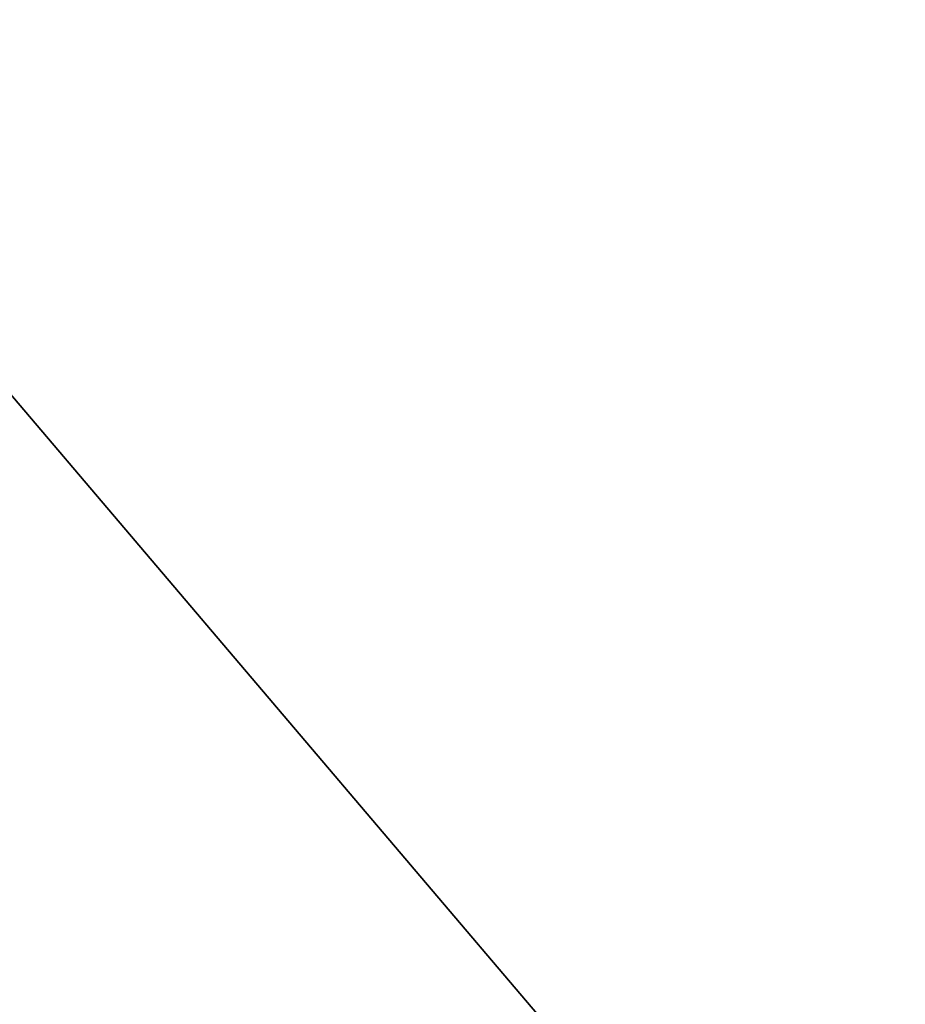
# Model space of a CAD drawing. Header units: metres. Extents: x 59 to 124, y -85 to 86.
# Tile 118 of 251: x 117.49601 to 117.50298, y 24.9821 to 24.98985. Entities that reach past the tile are written whole.
import ezdxf

# ---------------------------------------------------------------- set-up
doc = ezdxf.new("R2010")
doc.units = ezdxf.units.M
doc.layers.add('solid_21414500', color=7, linetype='CONTINUOUS')

msp = doc.modelspace()

# ---------------------------------------------------------------- linework, layer by layer
at = {"layer": 'solid_21414500'}
for points in [[(117.380775, 25.122404, 9.523019), (117.503128, 24.735353, 11.010914), (117.867645, 79.484604, 9.52763)], [(117.24118, 25.098288, 7.741894), (117.503128, 24.735353, 11.010914), (117.27552, 25.452133, 8.023981)], [(117.380775, 25.122404, 9.523019), (117.27552, 25.452133, 8.023981), (117.503128, 24.735353, 11.010914)], [(117.380775, 25.122404, -9.523019), (117.503128, 24.735353, -11.010914), (117.27552, 25.452133, -8.023981)], [(117.444061, 24.400698, -10.554954), (117.27552, 25.452133, -8.023981), (117.503128, 24.735353, -11.010914)], [(117.380775, 25.122404, -9.523019), (117.506836, 25.21624, -11.004332), (117.504982, 24.976261, -11.007623)], [(117.380775, 25.122404, -9.523019), (117.504982, 24.976261, -11.007623), (117.503128, 24.735353, -11.010914)], [(117.443619, 24.398699, 10.552192), (117.503128, 24.735353, 11.010914), (117.24118, 25.098288, 7.741894)]]:
    msp.add_3dface(points, dxfattribs=at)

doc.saveas('drawing.dxf')
